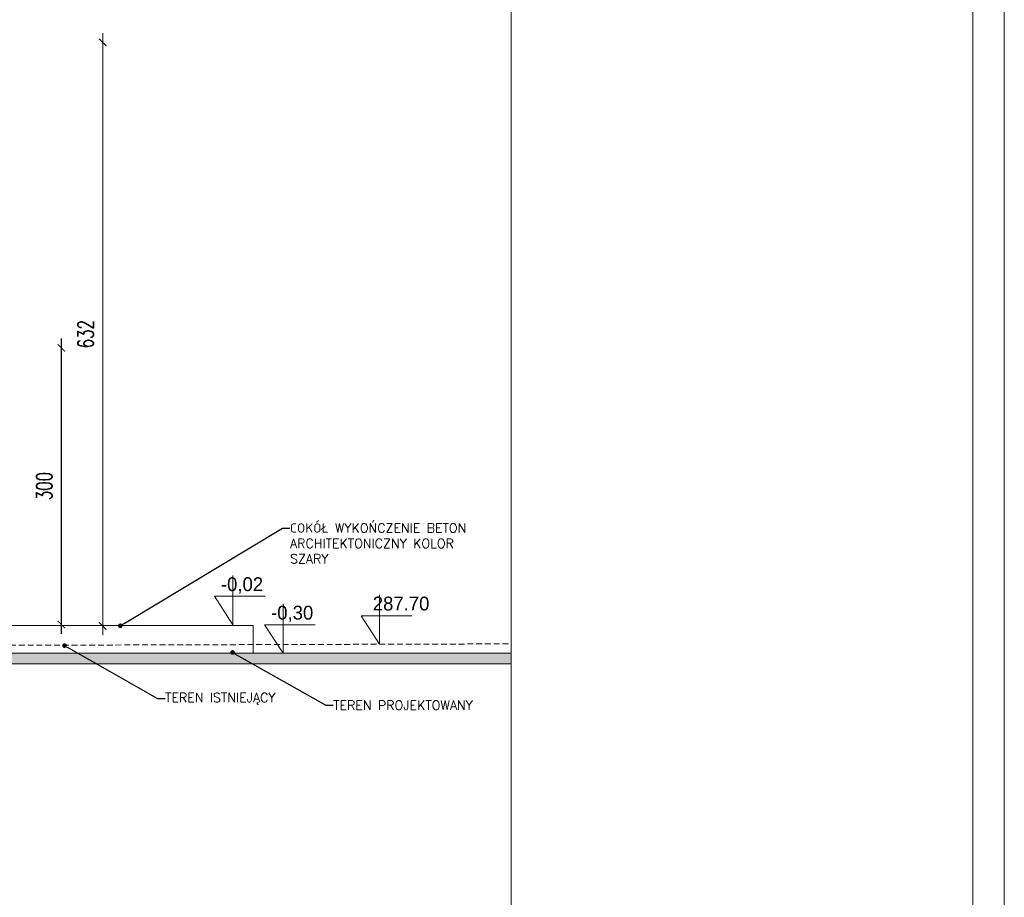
# Model space of a CAD drawing. Header units: millimetres. Extents: x -115268 to 140687, y -37779 to 24471.
# Tile 247 of 256: x 47276 to 48342, y 14726 to 15677. Entities that reach past the tile are written whole.
import ezdxf
from ezdxf import colors
from ezdxf.entities.mleader import LeaderData, LeaderLine
from ezdxf.math import Vec2, Vec3

# ---------------------------------------------------------------- set-up
doc = ezdxf.new("R2010")
doc.units = ezdxf.units.MM
doc.header["$PDMODE"] = 2
doc.header["$PDSIZE"] = 1
doc.linetypes.add('AUSGEZOGEN', pattern=[0])
doc.linetypes.add('DASHED', pattern=[19.05, 12.7, -6.35])
doc.layers.get('0').update_dxf_attribs({"lineweight": 9})
for name, color, linetype, lineweight in [('A_CIENKA', 7, 'Continuous', 9), ('A_HATCH', 8, 'Continuous', 9), ('A_PRZERYW', 8, 'DASHED', 9), ('A_RAMKA', 7, 'Continuous', 9), ('A_WIDOK', 253, 'Continuous', 9), ('\x9dciany', 7, 'Continuous', 9)]:
    doc.layers.add(name, color=color, linetype=linetype, lineweight=lineweight)
doc.styles.add('romans 1-100', font='romans.shx', dxfattribs={"width": 0.7, "height": 17})
doc.dimstyles.new('___SKALA_1_100', dxfattribs={"dimscale": 10, "dimtxt": 17, "dimasz": 0.8, "dimexe": 2, "dimexo": 2, "dimgap": 1, "dimtad": 1, "dimdec": 4, "dimrnd": 0.5, "dimdsep": 46, "dimtxsty": 'romans 1-100', "dimblk": 'ARCHTICK', "dimcen": 0.1, "dimdle": 1, "dimse1": 1, "dimse2": 1, "dimadec": 0, "dimazin": 0, "dimtfac": 1, "dimtdec": 4, "dimtix": 1, "dimtmove": 0, "dimatfit": 3, "dimldrblk": 'ARCHTICK', "dimfxl": 6, "dimfxlon": 1, "dimtolj": 1, "dimarcsym": 0})

# ---------------------------------------------------------------- blocks, each defined once
blk = doc.blocks.new('METRYKA11')
for p, q in [((7511378.7, 5508935.2), (7511378.7, 5506025.2)), ((7511878.7, 5508935.2), (7511878.7, 5506025.2))]:
    blk.add_line(p, q)
blk = doc.blocks.new('_ArchTick')
at = {"color": 0, "linetype": 'ByBlock', "const_width": 0.15}
blk.add_lwpolyline([(-0.5, -0.5), (0.5, 0.5)], dxfattribs=at)
blk = doc.blocks.new('*D1267')
at = {"layer": 'A_WIDOK', "color": 0, "lineweight": -2, "transparency": 16777216}
blk.add_line((47321, 15331.6), (47321, 15011.9), dxfattribs=at)
at = {"layer": 'Defpoints', "color": 0, "transparency": 16777216}
for p in [(47202.5, 15321.6), (47202.5, 15021.9), (47321, 15021.9)]:
    blk.add_point(p, dxfattribs=at)
at = {"layer": 'A_WIDOK', "color": 0, "lineweight": -2, "transparency": 16777216, "xscale": 8, "yscale": 8, "zscale": 8}
for p, rotation in [((47321, 15321.6), 90), ((47321, 15021.9), 270)]:
    blk.add_blockref('_ArchTick', p, dxfattribs=dict(at, rotation=rotation))
at = {"layer": 'A_WIDOK', "color": 0, "transparency": 16777216, "insert": (47302.5, 15171.8), "char_height": 17, "attachment_point": 5, "rotation": 90, "style": 'romans 1-100'}
blk.add_mtext('\\A1;300', dxfattribs=at)
blk = doc.blocks.new('_Dot')
at = {"color": 0, "linetype": 'ByBlock', "lineweight": -2}
blk.add_line((-0.5, 0), (-1, 0), dxfattribs=at)
at = {"color": 0, "linetype": 'ByBlock', "const_width": 0.5}
blk.add_lwpolyline([(-0.25, 0, 1), (0.25, 0, 1)], format="xyb", close=True, dxfattribs=at)

msp = doc.modelspace()

# ---------------------------------------------------------------- hatches: boundary and pattern name
at = {"layer": 'A_HATCH', "true_color": 0x000000, "transparency": 33554559}
h = msp.add_hatch(color=18, dxfattribs=at)
h.dxf.hatch_style = 1
h.paths.add_polyline_path([(47808.12011, 14990.8508), (44322.30594, 14990.8508), (44322.30594, 14979.3097), (47808.12011, 14979.3097)])

# ---------------------------------------------------------------- linework, layer by layer
at = {"layer": 'A_CIENKA'}
for p, q in [((47506.84515, 15075.09407), (47506.84515, 15021.66593)), ((47506.84515, 15052.44901), (47486.84515, 15052.44901)), ((47486.84515, 15052.44901), (47506.84515, 15021.66593)), ((47506.84515, 15052.44901), (47541.75555, 15052.44901)), ((47665.7225, 15054.12822), (47665.7225, 15000.70007)), ((47561.15137, 15044.27895), (47561.15137, 14990.8508)), ((47665.7225, 15031.48315), (47645.7225, 15031.48315)), ((47645.7225, 15031.48315), (47665.7225, 15000.70007)), ((47665.7225, 15031.48315), (47700.6329, 15031.48315)), ((47561.15137, 15021.63389), (47541.15137, 15021.63389)), ((47541.15137, 15021.63389), (47561.15137, 14990.8508)), ((47561.15137, 15021.63389), (47596.06176, 15021.63389)), ((44322.30594, 14990.8508), (47808.12011, 14990.8508))]:
    msp.add_line(p, q, dxfattribs=at)
at = {"layer": 'A_CIENKA', "linetype": 'AUSGEZOGEN'}
msp.add_line((44322.30594, 14990.8508), (47808.12011, 14990.8508), dxfattribs=at)
at = {"layer": 'A_CIENKA'}
msp.add_lwpolyline([(44142.30594, 16189.8702), (48342.30594, 16189.8702), (48342.30594, 13219.8702), (44142.30594, 13219.8702), (44142.30594, 16189.8702)], dxfattribs=at)
at = {"layer": 'A_CIENKA', "color": 8}
msp.add_lwpolyline([(47528.72981, 15020.8508), (47528.72981, 14990.8508)], dxfattribs=at)
at = {"layer": 'A_HATCH'}
for points in [[(47808.12011, 14979.3097), (44322.30594, 14979.3097), (44322.30594, 14990.8508), (47808.12011, 14990.8508)], [(47808.12011, 14979.3097), (44322.30594, 14979.3097), (44322.30594, 14990.8508), (47808.12011, 14990.8508)], [(47808.12011, 14990.8508), (47808.12011, 14979.3097)]]:
    msp.add_lwpolyline(points, dxfattribs=at)
at = {"layer": 'A_PRZERYW', "ltscale": 0.5}
msp.add_line((44322.30594, 14990.8508), (47808.12011, 15000.94065), dxfattribs=at)
at = {"layer": 'A_RAMKA'}
msp.add_lwpolyline([(44322.30594, 16159.8702), (48308.12011, 16159.8702), (48308.12011, 13249.8702), (44322.30594, 13249.8702)], close=True, dxfattribs=at)
at = {"layer": 'A_WIDOK', "color": 0, "transparency": 16777216}
msp.add_line((47365.81533, 15662.33933), (47365.81533, 15010.3508), dxfattribs=at)
at = {"layer": '\x9dciany', "color": 0}
msp.add_line((44544.18633, 15020.8508), (47528.72981, 15020.8508), dxfattribs=at)

# ---------------------------------------------------------------- block references
at = {"layer": 'A_CIENKA'}
msp.add_blockref('METRYKA11', (-7463570.54944, -5492775.30237), dxfattribs=at)
at = {"layer": 'A_WIDOK', "color": 0, "transparency": 16777216}
for p, xscale, yscale, zscale, rotation in [((47365.81533, 15652.33933), 7.999999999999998, 7.999999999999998, 7.999999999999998, 89.99999999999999), ((47365.81533, 15020.3508), 8, 8, 8, 269.9999999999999)]:
    msp.add_blockref('_ArchTick', p, dxfattribs=dict(at, xscale=xscale, yscale=yscale, zscale=zscale, rotation=rotation))

# ---------------------------------------------------------------- texts
at = {"layer": 'A_CIENKA', "char_height": 15, "attachment_point": 1}
for s, width, heights, insert in [('-0,02', 48.770906, [48.77091], (47493.85691, 15073.06473)), (' 287.70', 332.8311032, [18.10996], (47652.73426, 15052.09888)), ('-0,30', 48.770906, [48.77091], (47548.16313, 15042.24961))]:
    msp.add_mtext_dynamic_manual_height_columns(s, width=width, gutter_width=17.5, heights=heights, dxfattribs=dict(at, insert=insert))
at = {"layer": 'A_WIDOK', "color": 0, "transparency": 16777216, "insert": (47347.31533, 15336.34507), "char_height": 17, "attachment_point": 5, "rotation": 90, "style": 'romans 1-100'}
msp.add_mtext('\\A1;632', dxfattribs=at)

# ---------------------------------------------------------------- dimensions: what is measured, and where the dimension line sits
at = {"layer": 'A_WIDOK', "color": 0}
dim = msp.add_linear_dim(base=(47320.96237, 15021.87172), p1=(47202.5332, 15321.63769), p2=(47202.5332, 15021.87172), angle=90, dimstyle='___SKALA_1_100', dxfattribs=at)
dim.commit()
dim.dimension.update_dxf_attribs({"geometry": '*D1267', "text_midpoint": (47302.46237, 15171.7547)})

# ---------------------------------------------------------------- leaders
at = {"layer": 'A_CIENKA'}
ml = msp.add_multileader_mtext('Standard', dxfattribs=at)
ml.set_content('{\\Fromans.shx;COKÓŁ WYKOŃCZENIE BETON ARCHITEKTONICZNY KOLOR SZARY}', color=256)
ml.set_leader_properties()
ml.set_arrow_properties(name='DOT')
ml.build(insert=Vec2(0, 0))
ml.multileader.update_dxf_attribs({"arrow_head_size": 5})
ctx = ml.context
ctx.base_point, ctx.char_height, ctx.arrow_head_size, ctx.landing_gap_size, ctx.plane_origin = Vec3(47568.65342, 15126.42189), 10, 5, 0.09, Vec3(47535.55622, 14960.78481)
notes = []
notes.append((ctx, [(0, (1, 1, 0), (47560.65342, 15126.42189), (1, 0), 8, [(0, [(47384.87809, 15020.52477)], 0, [])])]))
ctx.mtext.insert, ctx.mtext.width, ctx.mtext.flow_direction = Vec3(47568.74342, 15131.42189), 239.2869378, 5
ml = msp.add_multileader_mtext('Standard', dxfattribs=at)
ml.set_content('{\\Fromans.shx;TEREN ISTNIEJĄCY}', color=256)
ml.set_leader_properties()
ml.set_arrow_properties(name='DOT')
ml.build(insert=Vec2(0, 0))
ml.multileader.update_dxf_attribs({"arrow_head_size": 5})
ctx = ml.context
ctx.base_point, ctx.char_height, ctx.arrow_head_size, ctx.landing_gap_size, ctx.plane_origin = Vec3(47433.32778, 14941.84712), 10, 5, 0.09, Vec3(47400.23058, 14776.21004)
notes.append((ctx, [(0, (1, 1, 0), (47425.32778, 14941.84712), (1, 0), 8, [(0, [(47324.44032, 14999.05387)], 0, [])])]))
ctx.mtext.insert, ctx.mtext.width, ctx.mtext.flow_direction = Vec3(47433.41778, 14947.79712), 239.2869378, 5
ml = msp.add_multileader_mtext('Standard', dxfattribs=at)
ml.set_content('{\\Fromans.shx;TEREN PROJEKTOWANY}', color=256)
ml.set_leader_properties()
ml.set_arrow_properties(name='DOT')
ml.build(insert=Vec2(0, 0))
ml.multileader.update_dxf_attribs({"arrow_head_size": 5})
ctx = ml.context
ctx.base_point, ctx.char_height, ctx.arrow_head_size, ctx.landing_gap_size, ctx.plane_origin = Vec3(47615.38471, 14934.49159), 10, 5, 0.09, Vec3(47582.28751, 14768.85451)
notes.append((ctx, [(0, (1, 1, 0), (47607.38471, 14934.49159), (1, 0), 8, [(0, [(47506.49724, 14991.69834)], 0, [])])]))
ctx.mtext.insert, ctx.mtext.width, ctx.mtext.flow_direction = Vec3(47615.47471, 14939.49159), 239.2869378, 5
for ctx, leaders in notes:
    for number, flags, end, landing, length, lines in leaders:
        leader = LeaderData()
        leader.index, (leader.has_last_leader_line, leader.has_dogleg_vector, leader.attachment_direction) = number, flags
        leader.last_leader_point, leader.dogleg_vector, leader.dogleg_length = Vec3(end), Vec3(landing), length
        for number, points, colour, breaks in lines:
            line = LeaderLine()
            line.index, line.vertices, line.color, line.breaks = number, Vec3.list(points), colors.encode_raw_color(colour), breaks
            leader.lines.append(line)
        ctx.leaders.append(leader)

doc.saveas('drawing.dxf')
